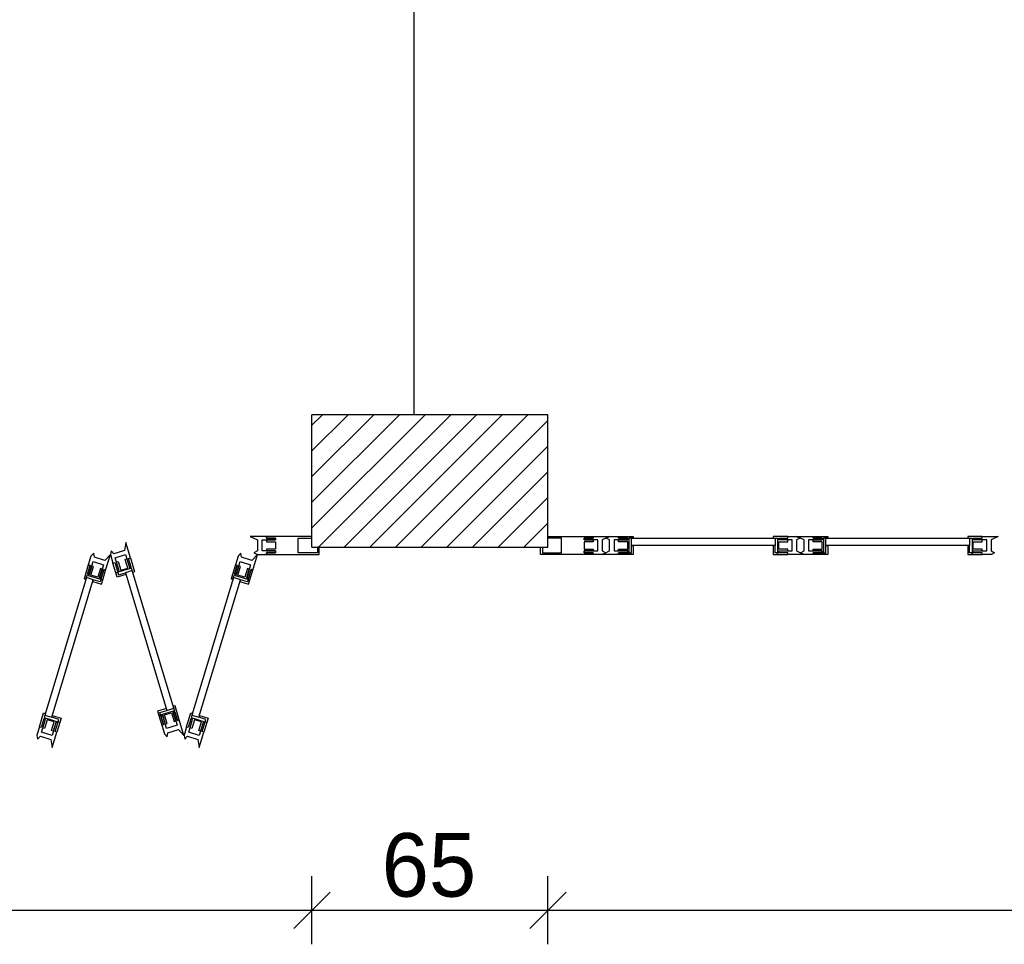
# Model space of a CAD drawing. Extents: x -73 to 359, y -4 to 85.
# Tile 8 of 149: x -47.38 to -44.67, y 31.54 to 34.09. Entities that reach past the tile are written whole.
import ezdxf

# ---------------------------------------------------------------- set-up
doc = ezdxf.new("R2010")
doc.units = 0
doc.header["$MEASUREMENT"] = 0
doc.linetypes.add('Strichlinie', pattern=[0.005644, 0.002822, -0.002822])
doc.linetypes.add('Wipeout_Contour', pattern=[1, 0, -1])
for name, color, linetype in [('0._EG_7_0', 7, 'Continuous'), ('0._EG_7_P_BM_AUSSEN', 7, 'Continuous'), ('0._EG_7_R_NT_HIDDEN', 7, 'Continuous'), ('0._EG_7_R_TR_AUSSENWAND', 7, 'Continuous')]:
    doc.layers.add(name, color=color, linetype=linetype)
doc.styles.add('ERSTELLTER_STIL_1', font='txt')

msp = doc.modelspace()

# ---------------------------------------------------------------- hatches: boundary and pattern name
at = {"layer": '0._EG_7_R_TR_AUSSENWAND', "linetype": 'Continuous', "ltscale": 1000}
h = msp.add_hatch(dxfattribs=at)
h.set_pattern_fill('MW_HLZ_0007', color=256, style=0, pattern_type=2)
h.set_pattern_definition([(45, (0, 0), (-0.03535534, 0.03535534), [])])
h.paths.add_polyline_path([(-46.5787, 33), (-46.5787, 32.665), (-46.5787, 32.635), (-45.9287, 32.635), (-45.9287, 32.665), (-45.9287, 33)], flags=0)

# ---------------------------------------------------------------- linework, layer by layer
at = {"layer": '0._EG_7_0', "linetype": 'Continuous', "ltscale": 1000}
for p, q in [((-46.5787, 32.665), (-46.5787, 33)), ((-45.9287, 32.665), (-45.9287, 33)), ((-46.5787, 32.635), (-46.5787, 32.665)), ((-45.9287, 32.635), (-45.9287, 32.665))]:
    msp.add_line(p, q, dxfattribs=at)
at = {"layer": '0._EG_7_P_BM_AUSSEN', "linetype": 'Continuous', "ltscale": 1000}
for p, q in [((-46.5787, 31.5413), (-46.5787, 31.7288)), ((-45.9287, 31.5413), (-45.9287, 31.7288)), ((-46.5287, 31.685), (-46.6287, 31.585)), ((-45.8787, 31.685), (-45.9787, 31.585)), ((-49.5787, 31.635), (-46.5787, 31.635)), ((-46.5787, 31.635), (-45.9287, 31.635)), ((-45.9287, 31.635), (-42.9287, 31.635))]:
    msp.add_line(p, q, dxfattribs=at)
at = {"layer": '0._EG_7_R_NT_HIDDEN', "linetype": 'Strichlinie', "ltscale": 1000}
msp.add_line((-46.297, 33), (-46.297, 39), dxfattribs=at)
at = {"layer": '0._EG_7_R_TR_AUSSENWAND', "linetype": 'Continuous', "ltscale": 1000}
for p, q in [((-45.9287, 33), (-46.5787, 33)), ((-46.5787, 32.635), (-45.9287, 32.635))]:
    msp.add_line(p, q, dxfattribs=at)

# ---------------------------------------------------------------- texts
at = {"layer": '0._EG_7_P_BM_AUSSEN', "linetype": 'Continuous', "insert": (-46.3865, 31.67), "char_height": 0.175, "attachment_point": 7, "style": 'ERSTELLTER_STIL_1'}
msp.add_mtext('{65}', dxfattribs=at)

# ---------------------------------------------------------------- wipeouts: each hides what was drawn before it
at = {"color": 254, "linetype": 'Wipeout_Contour', "lineweight": 0, "ltscale": 224.01785}
msp.add_wipeout([(-45.3027, 32.66), (-45.3027, 32.64), (-45.6987, 32.64), (-45.6987, 32.66)], dxfattribs=at).dxf.layer = '0._EG_7_R_TR_AUSSENWAND'
at = {"color": 254, "linetype": 'Wipeout_Contour', "lineweight": 0, "ltscale": 222.279472}
msp.add_wipeout([(-44.7667, 32.66), (-44.7667, 32.64), (-45.1627, 32.64), (-45.1627, 32.66)], dxfattribs=at).dxf.layer = '0._EG_7_R_TR_AUSSENWAND'
at = {"color": 254, "linetype": 'Wipeout_Contour', "lineweight": 0, "ltscale": 228.394115}
msp.add_wipeout([(-47.0736, 32.5706), (-47.0928, 32.5648), (-46.9784, 32.1857), (-46.9592, 32.1914)], dxfattribs=at).dxf.layer = '0._EG_7_R_TR_AUSSENWAND'
at = {"color": 254, "linetype": 'Wipeout_Contour', "lineweight": 0, "ltscale": 229.06912}
msp.add_wipeout([(-47.3146, 32.1723), (-47.2954, 32.1665), (-47.1811, 32.5456), (-47.2002, 32.5514)], dxfattribs=at).dxf.layer = '0._EG_7_R_TR_AUSSENWAND'
at = {"color": 254, "linetype": 'Wipeout_Contour', "lineweight": 0, "ltscale": 227.733268}
msp.add_wipeout([(-46.9092, 32.1723), (-46.8901, 32.1665), (-46.7757, 32.5456), (-46.7949, 32.5514)], dxfattribs=at).dxf.layer = '0._EG_7_R_TR_AUSSENWAND'

# ---------------------------------------------------------------- next in the draw order: wipeouts: each hides what was drawn before it
at = {"color": 254, "linetype": 'Wipeout_Contour', "lineweight": 0, "ltscale": 1249.965737}
msp.add_wipeout([(-46.5587, 32.635), (-46.5637, 32.635), (-46.5637, 32.62), (-46.6162, 32.62), (-46.6162, 32.66), (-46.5787, 32.66), (-46.5787, 32.665), (-46.7037, 32.665), (-46.7037, 32.66), (-46.6787, 32.66), (-46.6787, 32.655), (-46.7037, 32.655), (-46.7037, 32.65), (-46.6787, 32.65), (-46.6787, 32.63), (-46.7037, 32.63), (-46.7037, 32.625), (-46.6787, 32.625), (-46.6787, 32.62), (-46.7037, 32.62), (-46.7037, 32.615), (-46.5587, 32.615)], dxfattribs=at).dxf.layer = '0._EG_7_R_TR_AUSSENWAND'
at = {"color": 254, "linetype": 'Wipeout_Contour', "lineweight": 0, "ltscale": 1240.724546}
msp.add_wipeout([(-45.9487, 32.635), (-45.9437, 32.635), (-45.9437, 32.62), (-45.8912, 32.62), (-45.8912, 32.66), (-45.9287, 32.66), (-45.9287, 32.665), (-45.8037, 32.665), (-45.8037, 32.66), (-45.8287, 32.66), (-45.8287, 32.655), (-45.8037, 32.655), (-45.8037, 32.65), (-45.8287, 32.65), (-45.8287, 32.63), (-45.8037, 32.63), (-45.8037, 32.625), (-45.8287, 32.625), (-45.8287, 32.62), (-45.8037, 32.62), (-45.8037, 32.615), (-45.9487, 32.615)], dxfattribs=at).dxf.layer = '0._EG_7_R_TR_AUSSENWAND'
at = {"color": 254, "linetype": 'Wipeout_Contour', "lineweight": 0, "ltscale": 836.530597}
msp.add_wipeout([(-45.2677, 32.615), (-45.2677, 32.62), (-45.2927, 32.62), (-45.2927, 32.625), (-45.2552, 32.625), (-45.2552, 32.655), (-45.2927, 32.655), (-45.2927, 32.66), (-45.2677, 32.66), (-45.2677, 32.665), (-45.2437, 32.665), (-45.2337, 32.66), (-45.2437, 32.655), (-45.2437, 32.625), (-45.2237, 32.615)], dxfattribs=at).dxf.layer = '0._EG_7_R_TR_AUSSENWAND'
at = {"color": 254, "linetype": 'Wipeout_Contour', "lineweight": 0, "ltscale": 829.543664}
msp.add_wipeout([(-44.7067, 32.615), (-44.7317, 32.615), (-44.7317, 32.62), (-44.7567, 32.62), (-44.7567, 32.625), (-44.7192, 32.625), (-44.7192, 32.655), (-44.7567, 32.655), (-44.7567, 32.66), (-44.7317, 32.66), (-44.7317, 32.665), (-44.6877, 32.665), (-44.7077, 32.655), (-44.7077, 32.625), (-44.6977, 32.62)], dxfattribs=at).dxf.layer = '0._EG_7_R_TR_AUSSENWAND'
at = {"color": 254, "linetype": 'Wipeout_Contour', "lineweight": 0, "ltscale": 858.676485}
msp.add_wipeout([(-47.134, 32.615), (-47.1268, 32.5911), (-47.122, 32.5925), (-47.1148, 32.5686), (-47.11, 32.57), (-47.1208, 32.6059), (-47.0921, 32.6146), (-47.0813, 32.5787), (-47.0765, 32.5801), (-47.0837, 32.6041), (-47.0789, 32.6055), (-47.0916, 32.6476), (-47.0954, 32.6256), (-47.1242, 32.6169), (-47.1318, 32.6251)], dxfattribs=at).dxf.layer = '0._EG_7_R_TR_AUSSENWAND'
at = {"color": 254, "linetype": 'Wipeout_Contour', "lineweight": 0, "ltscale": 858.287309}
msp.add_wipeout([(-47.2816, 32.1258), (-47.2864, 32.1272), (-47.2792, 32.1512), (-47.284, 32.1526), (-47.2948, 32.1167), (-47.3235, 32.1254), (-47.3127, 32.1613), (-47.3175, 32.1627), (-47.3247, 32.1388), (-47.3295, 32.1402), (-47.3364, 32.1172), (-47.3345, 32.1062), (-47.3268, 32.1143), (-47.2981, 32.1057), (-47.2943, 32.0836)], dxfattribs=at).dxf.layer = '0._EG_7_R_TR_AUSSENWAND'
at = {"color": 254, "linetype": 'Wipeout_Contour', "lineweight": 0, "ltscale": 853.268171}
msp.add_wipeout([(-46.8763, 32.1258), (-46.8811, 32.1272), (-46.8738, 32.1512), (-46.8786, 32.1526), (-46.8894, 32.1167), (-46.9182, 32.1254), (-46.9073, 32.1613), (-46.9121, 32.1627), (-46.9193, 32.1388), (-46.9241, 32.1402), (-46.9311, 32.1172), (-46.9292, 32.1062), (-46.9215, 32.1143), (-46.8928, 32.1057), (-46.889, 32.0836)], dxfattribs=at).dxf.layer = '0._EG_7_R_TR_AUSSENWAND'

# ---------------------------------------------------------------- next in the draw order: linework, layer by layer
at = {"layer": '0._EG_7_R_TR_AUSSENWAND', "linetype": 'Continuous', "ltscale": 1000}
for p, q in [((-46.5787, 32.66), (-46.5787, 32.665)), ((-46.5787, 32.635), (-46.5787, 32.665)), ((-45.9287, 32.66), (-45.9287, 32.665)), ((-45.9287, 32.635), (-45.9287, 32.665)), ((-44.6877, 32.665), (-44.7077, 32.655)), ((-47.0916, 32.6476), (-47.0954, 32.6256)), ((-46.6162, 32.62), (-46.6162, 32.66)), ((-46.6162, 32.66), (-46.5787, 32.66)), ((-46.5587, 32.635), (-46.5637, 32.635)), ((-46.5637, 32.635), (-46.5637, 32.62)), ((-46.5587, 32.615), (-46.5587, 32.635)), ((-45.9487, 32.635), (-45.9437, 32.635)), ((-45.9487, 32.615), (-45.9487, 32.635)), ((-45.9437, 32.635), (-45.9437, 32.62)), ((-45.8912, 32.66), (-45.9287, 32.66)), ((-45.8912, 32.62), (-45.8912, 32.66)), ((-44.7077, 32.655), (-44.7077, 32.625)), ((-46.5637, 32.62), (-46.6162, 32.62)), ((-45.9437, 32.62), (-45.8912, 32.62)), ((-44.7077, 32.625), (-44.6977, 32.62)), ((-44.6977, 32.62), (-44.7067, 32.615)), ((-47.2981, 32.1057), (-47.2943, 32.0836)), ((-46.8928, 32.1057), (-46.889, 32.0836))]:
    msp.add_line(p, q, dxfattribs=at)

# ---------------------------------------------------------------- next in the draw order: wipeouts: each hides what was drawn before it
at = {"color": 254, "linetype": 'Wipeout_Contour', "lineweight": 0, "ltscale": 855.349019}
msp.add_wipeout([(-46.7287, 32.615), (-46.7037, 32.615), (-46.7037, 32.62), (-46.6787, 32.62), (-46.6787, 32.625), (-46.7162, 32.625), (-46.7162, 32.655), (-46.6787, 32.655), (-46.6787, 32.66), (-46.7037, 32.66), (-46.7037, 32.665), (-46.7487, 32.665), (-46.7287, 32.655), (-46.7287, 32.625), (-46.7387, 32.62)], dxfattribs=at).dxf.layer = '0._EG_7_R_TR_AUSSENWAND'
at = {"color": 254, "linetype": 'Wipeout_Contour', "lineweight": 0, "ltscale": 842.550462}
msp.add_wipeout([(-45.7787, 32.615), (-45.8037, 32.615), (-45.8037, 32.62), (-45.8287, 32.62), (-45.8287, 32.625), (-45.7912, 32.625), (-45.7912, 32.655), (-45.8287, 32.655), (-45.8287, 32.66), (-45.8037, 32.66), (-45.8037, 32.665), (-45.7587, 32.665), (-45.7787, 32.655), (-45.7787, 32.625), (-45.7687, 32.62)], dxfattribs=at).dxf.layer = '0._EG_7_R_TR_AUSSENWAND'
at = {"color": 254, "linetype": 'Wipeout_Contour', "lineweight": 0, "ltscale": 1006.795758}
msp.add_wipeout([(-45.2677, 32.615), (-45.2677, 32.62), (-45.2927, 32.62), (-45.2927, 32.625), (-45.2677, 32.625), (-45.2677, 32.63), (-45.2927, 32.63), (-45.2927, 32.65), (-45.2677, 32.65), (-45.2677, 32.655), (-45.2927, 32.655), (-45.2927, 32.66), (-45.2677, 32.66), (-45.2677, 32.665), (-45.3077, 32.665), (-45.3077, 32.66), (-45.2957, 32.66), (-45.2957, 32.615)], dxfattribs=at).dxf.layer = '0._EG_7_R_TR_AUSSENWAND'
at = {"color": 254, "linetype": 'Wipeout_Contour', "lineweight": 0, "ltscale": 836.91749}
msp.add_wipeout([(-45.1977, 32.665), (-45.1977, 32.66), (-45.1727, 32.66), (-45.1727, 32.655), (-45.2102, 32.655), (-45.2102, 32.625), (-45.1727, 32.625), (-45.1727, 32.62), (-45.1977, 32.62), (-45.1977, 32.615), (-45.2227, 32.615), (-45.2327, 32.62), (-45.2227, 32.625), (-45.2227, 32.655), (-45.2427, 32.665)], dxfattribs=at).dxf.layer = '0._EG_7_R_TR_AUSSENWAND'
at = {"color": 254, "linetype": 'Wipeout_Contour', "lineweight": 0, "ltscale": 998.982906}
msp.add_wipeout([(-44.7317, 32.615), (-44.7317, 32.62), (-44.7567, 32.62), (-44.7567, 32.625), (-44.7317, 32.625), (-44.7317, 32.63), (-44.7567, 32.63), (-44.7567, 32.65), (-44.7317, 32.65), (-44.7317, 32.655), (-44.7567, 32.655), (-44.7567, 32.66), (-44.7317, 32.66), (-44.7317, 32.665), (-44.7717, 32.665), (-44.7717, 32.66), (-44.7597, 32.66), (-44.7597, 32.615)], dxfattribs=at).dxf.layer = '0._EG_7_R_TR_AUSSENWAND'
at = {"color": 254, "linetype": 'Wipeout_Contour', "lineweight": 0, "ltscale": 1030.805896}
msp.add_wipeout([(-47.1268, 32.5911), (-47.122, 32.5925), (-47.1148, 32.5686), (-47.11, 32.57), (-47.1172, 32.594), (-47.1124, 32.5954), (-47.1052, 32.5715), (-47.0861, 32.5772), (-47.0933, 32.6012), (-47.0885, 32.6026), (-47.0813, 32.5787), (-47.0765, 32.5801), (-47.0837, 32.6041), (-47.0789, 32.6055), (-47.0674, 32.5672), (-47.0722, 32.5658), (-47.0756, 32.5773), (-47.1187, 32.5643)], dxfattribs=at).dxf.layer = '0._EG_7_R_TR_AUSSENWAND'
at = {"color": 254, "linetype": 'Wipeout_Contour', "lineweight": 0, "ltscale": 1028.454057}
msp.add_wipeout([(-47.2816, 32.1258), (-47.2864, 32.1272), (-47.2792, 32.1512), (-47.284, 32.1526), (-47.2912, 32.1287), (-47.296, 32.1301), (-47.2887, 32.154), (-47.3079, 32.1598), (-47.3151, 32.1359), (-47.3199, 32.1373), (-47.3127, 32.1613), (-47.3175, 32.1627), (-47.3247, 32.1388), (-47.3295, 32.1402), (-47.3179, 32.1785), (-47.3131, 32.1771), (-47.3166, 32.1656), (-47.2735, 32.1526)], dxfattribs=at).dxf.layer = '0._EG_7_R_TR_AUSSENWAND'
at = {"color": 254, "linetype": 'Wipeout_Contour', "lineweight": 0, "ltscale": 1022.425538}
msp.add_wipeout([(-46.8763, 32.1258), (-46.8811, 32.1272), (-46.8738, 32.1512), (-46.8786, 32.1526), (-46.8858, 32.1287), (-46.8906, 32.1301), (-46.8834, 32.154), (-46.9026, 32.1598), (-46.9098, 32.1359), (-46.9146, 32.1373), (-46.9073, 32.1613), (-46.9121, 32.1627), (-46.9193, 32.1388), (-46.9241, 32.1402), (-46.9126, 32.1785), (-46.9078, 32.1771), (-46.9113, 32.1656), (-46.8682, 32.1526)], dxfattribs=at).dxf.layer = '0._EG_7_R_TR_AUSSENWAND'

# ---------------------------------------------------------------- next in the draw order: linework, layer by layer
at = {"layer": '0._EG_7_R_TR_AUSSENWAND', "linetype": 'Continuous', "ltscale": 1000}
for p, q in [((-46.7037, 32.665), (-46.7487, 32.665)), ((-46.7487, 32.665), (-46.7287, 32.655)), ((-46.5787, 32.665), (-46.7037, 32.665)), ((-46.7037, 32.665), (-46.7037, 32.66)), ((-46.7037, 32.66), (-46.7037, 32.665)), ((-45.9287, 32.665), (-45.8037, 32.665)), ((-45.8037, 32.665), (-45.8037, 32.66)), ((-45.8037, 32.66), (-45.8037, 32.665)), ((-45.2677, 32.665), (-45.3077, 32.665)), ((-45.3077, 32.665), (-45.3077, 32.66)), ((-45.2677, 32.66), (-45.2677, 32.665)), ((-45.2677, 32.665), (-45.2437, 32.665)), ((-45.2677, 32.66), (-45.2677, 32.665)), ((-45.2437, 32.665), (-45.2337, 32.66)), ((-45.2227, 32.655), (-45.2427, 32.665)), ((-44.7317, 32.665), (-44.7717, 32.665)), ((-44.7717, 32.665), (-44.7717, 32.66)), ((-44.7317, 32.66), (-44.7317, 32.665)), ((-44.7317, 32.665), (-44.6877, 32.665)), ((-44.7317, 32.66), (-44.7317, 32.665)), ((-47.0789, 32.6055), (-47.0916, 32.6476)), ((-46.7162, 32.655), (-46.6787, 32.655)), ((-46.7037, 32.66), (-46.6787, 32.66)), ((-46.6787, 32.66), (-46.7037, 32.66)), ((-46.6787, 32.655), (-46.7037, 32.655)), ((-46.7037, 32.655), (-46.7037, 32.65)), ((-46.7037, 32.65), (-46.6787, 32.65)), ((-46.6787, 32.66), (-46.6787, 32.655)), ((-46.6787, 32.655), (-46.6787, 32.66)), ((-46.6787, 32.65), (-46.6787, 32.63)), ((-45.8037, 32.66), (-45.8287, 32.66)), ((-45.8287, 32.66), (-45.8287, 32.655)), ((-45.8287, 32.655), (-45.8287, 32.66)), ((-45.8287, 32.66), (-45.8037, 32.66)), ((-45.8287, 32.655), (-45.8037, 32.655)), ((-45.8037, 32.65), (-45.8287, 32.65)), ((-45.8287, 32.65), (-45.8287, 32.63)), ((-45.8037, 32.655), (-45.8037, 32.65)), ((-45.3077, 32.66), (-45.2957, 32.66)), ((-45.2927, 32.655), (-45.2927, 32.66)), ((-45.2927, 32.66), (-45.2677, 32.66)), ((-45.2927, 32.655), (-45.2927, 32.66)), ((-45.2927, 32.66), (-45.2677, 32.66)), ((-45.2552, 32.655), (-45.2927, 32.655)), ((-45.2677, 32.655), (-45.2927, 32.655)), ((-45.2677, 32.65), (-45.2677, 32.655)), ((-45.2552, 32.625), (-45.2552, 32.655)), ((-45.2337, 32.66), (-45.2437, 32.655)), ((-45.2437, 32.655), (-45.2437, 32.625)), ((-45.2227, 32.625), (-45.2227, 32.655)), ((-44.7717, 32.66), (-44.7597, 32.66)), ((-44.7567, 32.655), (-44.7567, 32.66)), ((-44.7567, 32.66), (-44.7317, 32.66)), ((-44.7567, 32.655), (-44.7567, 32.66)), ((-44.7567, 32.66), (-44.7317, 32.66)), ((-44.7192, 32.655), (-44.7567, 32.655)), ((-44.7317, 32.655), (-44.7567, 32.655)), ((-44.7317, 32.65), (-44.7317, 32.655)), ((-44.7192, 32.625), (-44.7192, 32.655)), ((-46.6787, 32.63), (-46.7037, 32.63)), ((-46.7037, 32.63), (-46.7037, 32.625)), ((-46.7037, 32.625), (-46.6787, 32.625)), ((-46.6787, 32.62), (-46.7037, 32.62)), ((-46.7037, 32.62), (-46.7037, 32.615)), ((-46.7037, 32.615), (-46.7037, 32.62)), ((-46.7037, 32.62), (-46.6787, 32.62)), ((-46.7037, 32.615), (-46.5587, 32.615)), ((-46.6787, 32.625), (-46.6787, 32.62)), ((-46.6787, 32.62), (-46.6787, 32.625)), ((-45.8037, 32.615), (-45.9487, 32.615)), ((-45.8287, 32.63), (-45.8037, 32.63)), ((-45.8037, 32.625), (-45.8287, 32.625)), ((-45.8287, 32.625), (-45.8287, 32.62)), ((-45.8287, 32.62), (-45.8287, 32.625)), ((-45.8287, 32.62), (-45.8037, 32.62)), ((-45.8037, 32.62), (-45.8287, 32.62)), ((-45.8037, 32.63), (-45.8037, 32.625)), ((-45.8037, 32.62), (-45.8037, 32.615)), ((-45.8037, 32.615), (-45.8037, 32.62)), ((-45.2677, 32.625), (-45.2677, 32.63)), ((-45.2677, 32.615), (-45.2677, 32.62)), ((-45.2677, 32.615), (-45.2677, 32.62)), ((-45.2237, 32.615), (-45.2677, 32.615)), ((-45.2437, 32.625), (-45.2237, 32.615)), ((-45.2327, 32.62), (-45.2227, 32.625)), ((-45.2227, 32.615), (-45.2327, 32.62)), ((-44.7317, 32.625), (-44.7317, 32.63)), ((-44.7317, 32.615), (-44.7317, 32.62)), ((-44.7317, 32.615), (-44.7317, 32.62)), ((-44.7067, 32.615), (-44.7317, 32.615)), ((-47.1172, 32.594), (-47.1124, 32.5954)), ((-47.0933, 32.6012), (-47.0885, 32.6026)), ((-47.0837, 32.6041), (-47.0789, 32.6055)), ((-47.0837, 32.6041), (-47.0789, 32.6055)), ((-47.0765, 32.5801), (-47.0837, 32.6041)), ((-47.0765, 32.5801), (-47.0837, 32.6041)), ((-47.0722, 32.5658), (-47.0756, 32.5773)), ((-47.0674, 32.5672), (-47.0722, 32.5658)), ((-47.3295, 32.1402), (-47.3179, 32.1785)), ((-47.3179, 32.1785), (-47.3131, 32.1771)), ((-47.3131, 32.1771), (-47.3166, 32.1656)), ((-46.9126, 32.1785), (-46.9078, 32.1771)), ((-46.9078, 32.1771), (-46.9113, 32.1656)), ((-47.3175, 32.1627), (-47.3247, 32.1388)), ((-47.3175, 32.1627), (-47.3247, 32.1388)), ((-47.3235, 32.1254), (-47.3127, 32.1613)), ((-47.3199, 32.1373), (-47.3127, 32.1613)), ((-47.3127, 32.1613), (-47.3175, 32.1627)), ((-47.3127, 32.1613), (-47.3175, 32.1627)), ((-46.9146, 32.1373), (-46.9073, 32.1613)), ((-46.9073, 32.1613), (-46.9121, 32.1627)), ((-46.9073, 32.1613), (-46.9121, 32.1627)), ((-47.3295, 32.1402), (-47.3364, 32.1172)), ((-47.3247, 32.1388), (-47.3295, 32.1402)), ((-47.3247, 32.1388), (-47.3295, 32.1402)), ((-47.2948, 32.1167), (-47.3235, 32.1254)), ((-47.3151, 32.1359), (-47.3199, 32.1373)), ((-47.2912, 32.1287), (-47.296, 32.1301)), ((-47.2943, 32.0836), (-47.2816, 32.1258)), ((-47.2816, 32.1258), (-47.2864, 32.1272)), ((-47.2816, 32.1258), (-47.2864, 32.1272)), ((-46.9098, 32.1359), (-46.9146, 32.1373)), ((-46.8858, 32.1287), (-46.8906, 32.1301)), ((-46.889, 32.0836), (-46.8763, 32.1258)), ((-46.8763, 32.1258), (-46.8811, 32.1272)), ((-46.8763, 32.1258), (-46.8811, 32.1272)), ((-47.3364, 32.1172), (-47.3345, 32.1062)), ((-47.3345, 32.1062), (-47.3268, 32.1143)), ((-47.3268, 32.1143), (-47.2981, 32.1057))]:
    msp.add_line(p, q, dxfattribs=at)

# ---------------------------------------------------------------- next in the draw order: wipeouts: each hides what was drawn before it
at = {"color": 254, "linetype": 'Wipeout_Contour', "lineweight": 0, "ltscale": 843.941884}
msp.add_wipeout([(-45.7587, 32.665), (-45.7337, 32.665), (-45.7337, 32.66), (-45.7087, 32.66), (-45.7087, 32.655), (-45.7462, 32.655), (-45.7462, 32.625), (-45.7087, 32.625), (-45.7087, 32.62), (-45.7337, 32.62), (-45.7337, 32.615), (-45.7787, 32.615), (-45.7587, 32.625), (-45.7587, 32.655), (-45.7687, 32.66)], dxfattribs=at).dxf.layer = '0._EG_7_R_TR_AUSSENWAND'
at = {"color": 254, "linetype": 'Wipeout_Contour', "lineweight": 0, "ltscale": 1002.302727}
msp.add_wipeout([(-45.1977, 32.615), (-45.1977, 32.62), (-45.1727, 32.62), (-45.1727, 32.625), (-45.1977, 32.625), (-45.1977, 32.63), (-45.1727, 32.63), (-45.1727, 32.65), (-45.1977, 32.65), (-45.1977, 32.655), (-45.1727, 32.655), (-45.1727, 32.66), (-45.1977, 32.66), (-45.1977, 32.665), (-45.1577, 32.665), (-45.1577, 32.66), (-45.1697, 32.66), (-45.1697, 32.615)], dxfattribs=at).dxf.layer = '0._EG_7_R_TR_AUSSENWAND'
at = {"color": 254, "linetype": 'Wipeout_Contour', "lineweight": 0, "ltscale": 334.490506}
msp.add_wipeout([(-45.2957, 32.615), (-45.2957, 32.62), (-45.3027, 32.62), (-45.3027, 32.64), (-45.3077, 32.64), (-45.3077, 32.615)], dxfattribs=at).dxf.layer = '0._EG_7_R_TR_AUSSENWAND'
at = {"color": 254, "linetype": 'Wipeout_Contour', "lineweight": 0, "ltscale": 331.88405}
msp.add_wipeout([(-44.7597, 32.615), (-44.7597, 32.62), (-44.7667, 32.62), (-44.7667, 32.64), (-44.7717, 32.64), (-44.7717, 32.615)], dxfattribs=at).dxf.layer = '0._EG_7_R_TR_AUSSENWAND'
at = {"color": 254, "linetype": 'Wipeout_Contour', "lineweight": 0, "ltscale": 859.085816}
msp.add_wipeout([(-47.1877, 32.6103), (-47.1949, 32.5864), (-47.1901, 32.5849), (-47.1973, 32.561), (-47.1925, 32.5595), (-47.1817, 32.5954), (-47.153, 32.5868), (-47.1638, 32.5509), (-47.159, 32.5494), (-47.1518, 32.5734), (-47.147, 32.5719), (-47.134, 32.615), (-47.1494, 32.5987), (-47.1781, 32.6074), (-47.18, 32.6184)], dxfattribs=at).dxf.layer = '0._EG_7_R_TR_AUSSENWAND'
at = {"color": 254, "linetype": 'Wipeout_Contour', "lineweight": 0, "ltscale": 854.093619}
msp.add_wipeout([(-46.7823, 32.6103), (-46.7896, 32.5864), (-46.7848, 32.5849), (-46.792, 32.561), (-46.7872, 32.5595), (-46.7764, 32.5954), (-46.7476, 32.5868), (-46.7585, 32.5509), (-46.7537, 32.5494), (-46.7465, 32.5734), (-46.7417, 32.5719), (-46.7287, 32.615), (-46.744, 32.5987), (-46.7728, 32.6074), (-46.7747, 32.6184)], dxfattribs=at).dxf.layer = '0._EG_7_R_TR_AUSSENWAND'
at = {"color": 254, "linetype": 'Wipeout_Contour', "lineweight": 0, "ltscale": 343.672746}
msp.add_wipeout([(-47.1187, 32.5643), (-47.1139, 32.5657), (-47.1119, 32.559), (-47.0928, 32.5648), (-47.0913, 32.56), (-47.1152, 32.5528)], dxfattribs=at).dxf.layer = '0._EG_7_R_TR_AUSSENWAND'
at = {"color": 254, "linetype": 'Wipeout_Contour', "lineweight": 0, "ltscale": 852.683503}
msp.add_wipeout([(-46.9443, 32.1594), (-46.9491, 32.1579), (-46.9564, 32.1819), (-46.9611, 32.1804), (-46.9503, 32.1445), (-46.979, 32.1358), (-46.9899, 32.1717), (-46.9947, 32.1703), (-46.9874, 32.1464), (-46.9922, 32.1449), (-46.985, 32.121), (-46.9773, 32.1129), (-46.9754, 32.1239), (-46.9467, 32.1325), (-46.9314, 32.1163)], dxfattribs=at).dxf.layer = '0._EG_7_R_TR_AUSSENWAND'
at = {"color": 254, "linetype": 'Wipeout_Contour', "lineweight": 0, "ltscale": 343.325238}
msp.add_wipeout([(-47.2735, 32.1526), (-47.2783, 32.154), (-47.2763, 32.1607), (-47.2954, 32.1665), (-47.294, 32.1713), (-47.27, 32.1641)], dxfattribs=at).dxf.layer = '0._EG_7_R_TR_AUSSENWAND'
at = {"color": 254, "linetype": 'Wipeout_Contour', "lineweight": 0, "ltscale": 341.315967}
msp.add_wipeout([(-46.8682, 32.1526), (-46.873, 32.154), (-46.8709, 32.1607), (-46.8901, 32.1665), (-46.8886, 32.1713), (-46.8647, 32.1641)], dxfattribs=at).dxf.layer = '0._EG_7_R_TR_AUSSENWAND'

# ---------------------------------------------------------------- next in the draw order: linework, layer by layer
at = {"layer": '0._EG_7_R_TR_AUSSENWAND', "linetype": 'Continuous', "ltscale": 1000}
for p, q in [((-45.8037, 32.665), (-45.7587, 32.665)), ((-45.7587, 32.665), (-45.7787, 32.655)), ((-45.7687, 32.66), (-45.7587, 32.665)), ((-45.2427, 32.665), (-45.1977, 32.665)), ((-45.1977, 32.665), (-45.1977, 32.66)), ((-45.1977, 32.66), (-45.1977, 32.665)), ((-45.1977, 32.665), (-45.1577, 32.665)), ((-45.1577, 32.665), (-45.1577, 32.66)), ((-46.7287, 32.655), (-46.7287, 32.625)), ((-46.7162, 32.625), (-46.7162, 32.655)), ((-45.7912, 32.655), (-45.8287, 32.655)), ((-45.7912, 32.625), (-45.7912, 32.655)), ((-45.7787, 32.655), (-45.7787, 32.625)), ((-45.7587, 32.655), (-45.7687, 32.66)), ((-45.7587, 32.625), (-45.7587, 32.655)), ((-45.3027, 32.64), (-45.3077, 32.64)), ((-45.3077, 32.64), (-45.3077, 32.615)), ((-45.3027, 32.66), (-45.3027, 32.64)), ((-45.3027, 32.62), (-45.3027, 32.64)), ((-45.2957, 32.66), (-45.2957, 32.615)), ((-45.2927, 32.63), (-45.2927, 32.65)), ((-45.2927, 32.65), (-45.2677, 32.65)), ((-45.1727, 32.655), (-45.2102, 32.655)), ((-45.2102, 32.655), (-45.2102, 32.625)), ((-45.1977, 32.66), (-45.1727, 32.66)), ((-45.1727, 32.66), (-45.1977, 32.66)), ((-45.1977, 32.65), (-45.1977, 32.655)), ((-45.1977, 32.655), (-45.1727, 32.655)), ((-45.1727, 32.66), (-45.1727, 32.655)), ((-45.1727, 32.655), (-45.1727, 32.66)), ((-45.1577, 32.66), (-45.1697, 32.66)), ((-45.1627, 32.66), (-44.7667, 32.66)), ((-44.7667, 32.64), (-44.7717, 32.64)), ((-44.7717, 32.64), (-44.7717, 32.615)), ((-44.7667, 32.66), (-44.7667, 32.64)), ((-44.7667, 32.62), (-44.7667, 32.64)), ((-44.7597, 32.66), (-44.7597, 32.615)), ((-44.7567, 32.63), (-44.7567, 32.65)), ((-44.7567, 32.65), (-44.7317, 32.65)), ((-47.18, 32.6184), (-47.1877, 32.6103)), ((-47.1781, 32.6074), (-47.18, 32.6184)), ((-47.1318, 32.6251), (-47.134, 32.615)), ((-47.1242, 32.6169), (-47.1318, 32.6251)), ((-47.0954, 32.6256), (-47.1242, 32.6169)), ((-47.1208, 32.6059), (-47.0921, 32.6146)), ((-47.0921, 32.6146), (-47.0813, 32.5787)), ((-46.7747, 32.6184), (-46.7823, 32.6103)), ((-46.7728, 32.6074), (-46.7747, 32.6184)), ((-46.7287, 32.625), (-46.7387, 32.62)), ((-46.7387, 32.62), (-46.7287, 32.615)), ((-46.7287, 32.615), (-46.7037, 32.615)), ((-46.6787, 32.625), (-46.7162, 32.625)), ((-45.8287, 32.625), (-45.7912, 32.625)), ((-45.7787, 32.615), (-45.8037, 32.615)), ((-45.7787, 32.625), (-45.7687, 32.62)), ((-45.7787, 32.615), (-45.7587, 32.625)), ((-45.7687, 32.62), (-45.7787, 32.615)), ((-45.3077, 32.615), (-45.2957, 32.615)), ((-45.2957, 32.62), (-45.3027, 32.62)), ((-45.2957, 32.615), (-45.2957, 32.62)), ((-45.2957, 32.615), (-45.2677, 32.615)), ((-45.2677, 32.63), (-45.2927, 32.63)), ((-45.2927, 32.62), (-45.2927, 32.625)), ((-45.2927, 32.625), (-45.2552, 32.625)), ((-45.2927, 32.62), (-45.2927, 32.625)), ((-45.2927, 32.625), (-45.2677, 32.625)), ((-45.2677, 32.62), (-45.2927, 32.62)), ((-45.2677, 32.62), (-45.2927, 32.62)), ((-45.1977, 32.615), (-45.2227, 32.615)), ((-45.1977, 32.625), (-45.1977, 32.63)), ((-45.1977, 32.62), (-45.1977, 32.615)), ((-45.1977, 32.615), (-45.1977, 32.62)), ((-44.7717, 32.615), (-44.7597, 32.615)), ((-44.7597, 32.62), (-44.7667, 32.62)), ((-44.7597, 32.615), (-44.7597, 32.62)), ((-44.7597, 32.615), (-44.7317, 32.615)), ((-44.7317, 32.63), (-44.7567, 32.63)), ((-44.7567, 32.62), (-44.7567, 32.625)), ((-44.7567, 32.625), (-44.7192, 32.625)), ((-44.7567, 32.62), (-44.7567, 32.625)), ((-44.7567, 32.625), (-44.7317, 32.625)), ((-44.7317, 32.62), (-44.7567, 32.62)), ((-44.7317, 32.62), (-44.7567, 32.62)), ((-47.1268, 32.5911), (-47.122, 32.5925)), ((-47.1268, 32.5911), (-47.122, 32.5925)), ((-47.1187, 32.5643), (-47.1268, 32.5911)), ((-47.122, 32.5925), (-47.1148, 32.5686)), ((-47.122, 32.5925), (-47.1148, 32.5686)), ((-47.11, 32.57), (-47.1208, 32.6059)), ((-47.11, 32.57), (-47.1172, 32.594)), ((-47.1124, 32.5954), (-47.1052, 32.5715)), ((-47.0861, 32.5772), (-47.0933, 32.6012)), ((-47.0885, 32.6026), (-47.0813, 32.5787)), ((-47.0813, 32.5787), (-47.0765, 32.5801)), ((-47.0813, 32.5787), (-47.0765, 32.5801)), ((-47.0789, 32.6055), (-47.0674, 32.5672)), ((-47.0756, 32.5773), (-47.1187, 32.5643)), ((-47.1187, 32.5643), (-47.1139, 32.5657)), ((-47.1152, 32.5528), (-47.1187, 32.5643)), ((-47.0913, 32.56), (-47.1152, 32.5528)), ((-47.1148, 32.5686), (-47.11, 32.57)), ((-47.1148, 32.5686), (-47.11, 32.57)), ((-47.1139, 32.5657), (-47.1119, 32.559)), ((-47.1119, 32.559), (-47.0928, 32.5648)), ((-47.1052, 32.5715), (-47.0861, 32.5772)), ((-47.0736, 32.5706), (-47.0928, 32.5648)), ((-47.0928, 32.5648), (-47.0913, 32.56)), ((-46.9241, 32.1402), (-46.9126, 32.1785)), ((-47.3166, 32.1656), (-47.2735, 32.1526)), ((-47.3079, 32.1598), (-47.3151, 32.1359)), ((-47.3146, 32.1723), (-47.2954, 32.1665)), ((-47.2887, 32.154), (-47.3079, 32.1598)), ((-47.296, 32.1301), (-47.2887, 32.154)), ((-47.2954, 32.1665), (-47.294, 32.1713)), ((-47.2763, 32.1607), (-47.2954, 32.1665)), ((-47.284, 32.1526), (-47.2948, 32.1167)), ((-47.294, 32.1713), (-47.27, 32.1641)), ((-47.284, 32.1526), (-47.2912, 32.1287)), ((-47.2864, 32.1272), (-47.2792, 32.1512)), ((-47.2864, 32.1272), (-47.2792, 32.1512)), ((-47.2792, 32.1512), (-47.284, 32.1526)), ((-47.2792, 32.1512), (-47.284, 32.1526)), ((-47.2735, 32.1526), (-47.2816, 32.1258)), ((-47.2783, 32.154), (-47.2763, 32.1607)), ((-47.2735, 32.1526), (-47.2783, 32.154)), ((-47.27, 32.1641), (-47.2735, 32.1526)), ((-46.9121, 32.1627), (-46.9193, 32.1388)), ((-46.9121, 32.1627), (-46.9193, 32.1388)), ((-46.9182, 32.1254), (-46.9073, 32.1613)), ((-46.9113, 32.1656), (-46.8682, 32.1526)), ((-46.9026, 32.1598), (-46.9098, 32.1359)), ((-46.9092, 32.1723), (-46.8901, 32.1665)), ((-46.8834, 32.154), (-46.9026, 32.1598)), ((-46.8906, 32.1301), (-46.8834, 32.154)), ((-46.8901, 32.1665), (-46.8886, 32.1713)), ((-46.8709, 32.1607), (-46.8901, 32.1665)), ((-46.8786, 32.1526), (-46.8894, 32.1167)), ((-46.8886, 32.1713), (-46.8647, 32.1641)), ((-46.8786, 32.1526), (-46.8858, 32.1287)), ((-46.8811, 32.1272), (-46.8738, 32.1512)), ((-46.8811, 32.1272), (-46.8738, 32.1512)), ((-46.8738, 32.1512), (-46.8786, 32.1526)), ((-46.8738, 32.1512), (-46.8786, 32.1526)), ((-46.8682, 32.1526), (-46.8763, 32.1258)), ((-46.873, 32.154), (-46.8709, 32.1607)), ((-46.8682, 32.1526), (-46.873, 32.154)), ((-46.8647, 32.1641), (-46.8682, 32.1526)), ((-46.985, 32.121), (-46.9773, 32.1129)), ((-46.9773, 32.1129), (-46.9754, 32.1239)), ((-46.9193, 32.1388), (-46.9241, 32.1402)), ((-46.9193, 32.1388), (-46.9241, 32.1402)), ((-46.8894, 32.1167), (-46.9182, 32.1254)), ((-46.9311, 32.1172), (-46.9292, 32.1062)), ((-46.9292, 32.1062), (-46.9215, 32.1143)), ((-46.9215, 32.1143), (-46.8928, 32.1057))]:
    msp.add_line(p, q, dxfattribs=at)

# ---------------------------------------------------------------- next in the draw order: wipeouts: each hides what was drawn before it
at = {"color": 254, "linetype": 'Wipeout_Contour', "lineweight": 0, "ltscale": 1010.129249}
msp.add_wipeout([(-45.7337, 32.615), (-45.7337, 32.62), (-45.7087, 32.62), (-45.7087, 32.625), (-45.7337, 32.625), (-45.7337, 32.63), (-45.7087, 32.63), (-45.7087, 32.65), (-45.7337, 32.65), (-45.7337, 32.655), (-45.7087, 32.655), (-45.7087, 32.66), (-45.7337, 32.66), (-45.7337, 32.665), (-45.6937, 32.665), (-45.6937, 32.66), (-45.7057, 32.66), (-45.7057, 32.615)], dxfattribs=at).dxf.layer = '0._EG_7_R_TR_AUSSENWAND'
at = {"color": 254, "linetype": 'Wipeout_Contour', "lineweight": 0, "ltscale": 334.077858}
msp.add_wipeout([(-45.1697, 32.615), (-45.1697, 32.62), (-45.1627, 32.62), (-45.1627, 32.64), (-45.1577, 32.64), (-45.1577, 32.615)], dxfattribs=at).dxf.layer = '0._EG_7_R_TR_AUSSENWAND'
at = {"color": 254, "linetype": 'Wipeout_Contour', "lineweight": 0, "ltscale": 1031.34747}
msp.add_wipeout([(-47.147, 32.5719), (-47.1518, 32.5734), (-47.159, 32.5494), (-47.1638, 32.5509), (-47.1566, 32.5748), (-47.1614, 32.5762), (-47.1686, 32.5523), (-47.1877, 32.5581), (-47.1805, 32.582), (-47.1853, 32.5835), (-47.1925, 32.5595), (-47.1973, 32.561), (-47.1901, 32.5849), (-47.1949, 32.5864), (-47.2064, 32.5481), (-47.2017, 32.5466), (-47.1982, 32.5581), (-47.1551, 32.5451)], dxfattribs=at).dxf.layer = '0._EG_7_R_TR_AUSSENWAND'
at = {"color": 254, "linetype": 'Wipeout_Contour', "lineweight": 0, "ltscale": 1025.350408}
msp.add_wipeout([(-46.7417, 32.5719), (-46.7465, 32.5734), (-46.7537, 32.5494), (-46.7585, 32.5509), (-46.7513, 32.5748), (-46.756, 32.5762), (-46.7633, 32.5523), (-46.7824, 32.5581), (-46.7752, 32.582), (-46.78, 32.5835), (-46.7872, 32.5595), (-46.792, 32.561), (-46.7848, 32.5849), (-46.7896, 32.5864), (-46.8011, 32.5481), (-46.7963, 32.5466), (-46.7929, 32.5581), (-46.7498, 32.5451)], dxfattribs=at).dxf.layer = '0._EG_7_R_TR_AUSSENWAND'
at = {"color": 254, "linetype": 'Wipeout_Contour', "lineweight": 0, "ltscale": 1024.53744}
msp.add_wipeout([(-46.9922, 32.1449), (-46.9874, 32.1464), (-46.9947, 32.1703), (-46.9899, 32.1717), (-46.9826, 32.1478), (-46.9779, 32.1493), (-46.9851, 32.1732), (-46.9659, 32.179), (-46.9587, 32.155), (-46.9539, 32.1565), (-46.9611, 32.1804), (-46.9564, 32.1819), (-46.9491, 32.1579), (-46.9443, 32.1594), (-46.9559, 32.1977), (-46.9607, 32.1962), (-46.9572, 32.1847), (-47.0003, 32.1717)], dxfattribs=at).dxf.layer = '0._EG_7_R_TR_AUSSENWAND'

# ---------------------------------------------------------------- next in the draw order: linework, layer by layer
at = {"layer": '0._EG_7_R_TR_AUSSENWAND', "linetype": 'Continuous', "ltscale": 1000}
for p, q in [((-45.7587, 32.665), (-45.7337, 32.665)), ((-45.7337, 32.665), (-45.7337, 32.66)), ((-45.7337, 32.66), (-45.7337, 32.665)), ((-45.7337, 32.665), (-45.6937, 32.665)), ((-45.6937, 32.665), (-45.6937, 32.66)), ((-45.7087, 32.655), (-45.7462, 32.655)), ((-45.7462, 32.655), (-45.7462, 32.625)), ((-45.7337, 32.66), (-45.7087, 32.66)), ((-45.7087, 32.66), (-45.7337, 32.66)), ((-45.7337, 32.65), (-45.7337, 32.655)), ((-45.7337, 32.655), (-45.7087, 32.655)), ((-45.7087, 32.66), (-45.7087, 32.655)), ((-45.7087, 32.655), (-45.7087, 32.66)), ((-45.6937, 32.66), (-45.7057, 32.66)), ((-45.6987, 32.66), (-45.3027, 32.66)), ((-45.1727, 32.65), (-45.1977, 32.65)), ((-45.1727, 32.63), (-45.1727, 32.65)), ((-45.1697, 32.66), (-45.1697, 32.615)), ((-45.1627, 32.64), (-45.1627, 32.66)), ((-44.7667, 32.64), (-45.1627, 32.64)), ((-45.1627, 32.62), (-45.1627, 32.64)), ((-45.1627, 32.64), (-45.1577, 32.64)), ((-45.1577, 32.64), (-45.1577, 32.615)), ((-47.1877, 32.6103), (-47.1949, 32.5864)), ((-47.1494, 32.5987), (-47.1781, 32.6074)), ((-47.134, 32.615), (-47.1494, 32.5987)), ((-47.147, 32.5719), (-47.134, 32.615)), ((-47.134, 32.615), (-47.1268, 32.5911)), ((-46.7823, 32.6103), (-46.7896, 32.5864)), ((-46.744, 32.5987), (-46.7728, 32.6074)), ((-46.7287, 32.615), (-46.744, 32.5987)), ((-46.7417, 32.5719), (-46.7287, 32.615)), ((-45.7337, 32.615), (-45.7787, 32.615)), ((-45.7337, 32.625), (-45.7337, 32.63)), ((-45.7337, 32.62), (-45.7337, 32.615)), ((-45.7337, 32.615), (-45.7337, 32.62)), ((-45.2102, 32.625), (-45.1727, 32.625)), ((-45.1977, 32.63), (-45.1727, 32.63)), ((-45.1727, 32.625), (-45.1977, 32.625)), ((-45.1727, 32.62), (-45.1977, 32.62)), ((-45.1977, 32.62), (-45.1727, 32.62)), ((-45.1697, 32.615), (-45.1977, 32.615)), ((-45.1727, 32.625), (-45.1727, 32.62)), ((-45.1727, 32.62), (-45.1727, 32.625)), ((-45.1697, 32.615), (-45.1697, 32.62)), ((-45.1697, 32.62), (-45.1627, 32.62)), ((-45.1577, 32.615), (-45.1697, 32.615)), ((-47.1901, 32.5849), (-47.1973, 32.561)), ((-47.1973, 32.561), (-47.1901, 32.5849)), ((-47.1949, 32.5864), (-47.1901, 32.5849)), ((-47.1901, 32.5849), (-47.1949, 32.5864)), ((-47.1805, 32.582), (-47.1853, 32.5835)), ((-47.1817, 32.5954), (-47.153, 32.5868)), ((-46.7848, 32.5849), (-46.792, 32.561)), ((-46.792, 32.561), (-46.7848, 32.5849)), ((-46.7896, 32.5864), (-46.7848, 32.5849)), ((-46.7848, 32.5849), (-46.7896, 32.5864)), ((-46.7752, 32.582), (-46.78, 32.5835)), ((-46.7764, 32.5954), (-46.7476, 32.5868)), ((-47.2017, 32.5466), (-47.1982, 32.5581)), ((-47.1566, 32.5748), (-47.1614, 32.5762)), ((-47.1518, 32.5734), (-47.147, 32.5719)), ((-47.147, 32.5719), (-47.1518, 32.5734)), ((-46.7963, 32.5466), (-46.7929, 32.5581)), ((-46.7513, 32.5748), (-46.756, 32.5762)), ((-46.7465, 32.5734), (-46.7417, 32.5719)), ((-46.7417, 32.5719), (-46.7465, 32.5734)), ((-47.2002, 32.5514), (-47.3146, 32.1723)), ((-47.2064, 32.5481), (-47.2017, 32.5466)), ((-46.7949, 32.5514), (-46.9092, 32.1723)), ((-46.8011, 32.5481), (-46.7963, 32.5466)), ((-46.9564, 32.1819), (-46.9611, 32.1804)), ((-46.9611, 32.1804), (-46.9564, 32.1819)), ((-46.9611, 32.1804), (-46.9503, 32.1445)), ((-46.9539, 32.1565), (-46.9611, 32.1804)), ((-46.9559, 32.1977), (-46.9607, 32.1962)), ((-46.9607, 32.1962), (-46.9572, 32.1847)), ((-46.9491, 32.1579), (-46.9564, 32.1819)), ((-46.9564, 32.1819), (-46.9491, 32.1579)), ((-46.9443, 32.1594), (-46.9559, 32.1977)), ((-46.9874, 32.1464), (-46.9922, 32.1449)), ((-46.9922, 32.1449), (-46.9874, 32.1464)), ((-46.9826, 32.1478), (-46.9779, 32.1493)), ((-46.9587, 32.155), (-46.9539, 32.1565)), ((-46.9443, 32.1594), (-46.9491, 32.1579)), ((-46.9491, 32.1579), (-46.9443, 32.1594)), ((-46.9314, 32.1163), (-46.9443, 32.1594)), ((-46.9922, 32.1449), (-46.985, 32.121)), ((-46.9503, 32.1445), (-46.979, 32.1358)), ((-46.9754, 32.1239), (-46.9467, 32.1325)), ((-46.9467, 32.1325), (-46.9314, 32.1163)), ((-46.9241, 32.1402), (-46.9311, 32.1172))]:
    msp.add_line(p, q, dxfattribs=at)

# ---------------------------------------------------------------- next in the draw order: wipeouts: each hides what was drawn before it
at = {"color": 254, "linetype": 'Wipeout_Contour', "lineweight": 0, "ltscale": 336.693314}
msp.add_wipeout([(-45.7057, 32.615), (-45.7057, 32.62), (-45.6987, 32.62), (-45.6987, 32.64), (-45.6937, 32.64), (-45.6937, 32.615)], dxfattribs=at).dxf.layer = '0._EG_7_R_TR_AUSSENWAND'
at = {"color": 254, "linetype": 'Wipeout_Contour', "lineweight": 0, "ltscale": 344.728194}
msp.add_wipeout([(-47.1551, 32.5451), (-47.1599, 32.5466), (-47.1619, 32.5399), (-47.1811, 32.5456), (-47.1825, 32.5408), (-47.1586, 32.5336)], dxfattribs=at).dxf.layer = '0._EG_7_R_TR_AUSSENWAND'
at = {"color": 254, "linetype": 'Wipeout_Contour', "lineweight": 0, "ltscale": 342.730939}
msp.add_wipeout([(-46.7498, 32.5451), (-46.7546, 32.5466), (-46.7566, 32.5399), (-46.7757, 32.5456), (-46.7772, 32.5408), (-46.7532, 32.5336)], dxfattribs=at).dxf.layer = '0._EG_7_R_TR_AUSSENWAND'
at = {"color": 254, "linetype": 'Wipeout_Contour', "lineweight": 0, "ltscale": 341.372565}
msp.add_wipeout([(-47.0003, 32.1717), (-46.9955, 32.1732), (-46.9975, 32.1799), (-46.9784, 32.1857), (-46.9798, 32.1904), (-47.0038, 32.1832)], dxfattribs=at).dxf.layer = '0._EG_7_R_TR_AUSSENWAND'

# ---------------------------------------------------------------- next in the draw order: linework, layer by layer
at = {"layer": '0._EG_7_R_TR_AUSSENWAND', "linetype": 'Continuous', "ltscale": 1000}
for p, q in [((-45.7087, 32.65), (-45.7337, 32.65)), ((-45.7087, 32.63), (-45.7087, 32.65)), ((-45.7057, 32.66), (-45.7057, 32.615)), ((-45.6987, 32.64), (-45.6987, 32.66)), ((-45.3027, 32.64), (-45.6987, 32.64)), ((-45.6987, 32.62), (-45.6987, 32.64)), ((-45.6987, 32.64), (-45.6937, 32.64)), ((-45.6937, 32.64), (-45.6937, 32.615)), ((-45.7462, 32.625), (-45.7087, 32.625)), ((-45.7337, 32.63), (-45.7087, 32.63)), ((-45.7087, 32.625), (-45.7337, 32.625)), ((-45.7087, 32.62), (-45.7337, 32.62)), ((-45.7337, 32.62), (-45.7087, 32.62)), ((-45.7057, 32.615), (-45.7337, 32.615)), ((-45.7087, 32.625), (-45.7087, 32.62)), ((-45.7087, 32.62), (-45.7087, 32.625)), ((-45.7057, 32.615), (-45.7057, 32.62)), ((-45.7057, 32.62), (-45.6987, 32.62)), ((-45.6937, 32.615), (-45.7057, 32.615)), ((-47.1949, 32.5864), (-47.2064, 32.5481)), ((-47.1925, 32.5595), (-47.1817, 32.5954)), ((-47.1853, 32.5835), (-47.1925, 32.5595)), ((-47.1877, 32.5581), (-47.1805, 32.582)), ((-47.153, 32.5868), (-47.1638, 32.5509)), ((-46.7896, 32.5864), (-46.8011, 32.5481)), ((-46.7872, 32.5595), (-46.7764, 32.5954)), ((-46.78, 32.5835), (-46.7872, 32.5595)), ((-46.7824, 32.5581), (-46.7752, 32.582)), ((-46.7476, 32.5868), (-46.7585, 32.5509)), ((-47.1982, 32.5581), (-47.1551, 32.5451)), ((-47.1973, 32.561), (-47.1925, 32.5595)), ((-47.1925, 32.5595), (-47.1973, 32.561)), ((-47.1686, 32.5523), (-47.1877, 32.5581)), ((-47.1614, 32.5762), (-47.1686, 32.5523)), ((-47.1638, 32.5509), (-47.1566, 32.5748)), ((-47.159, 32.5494), (-47.1518, 32.5734)), ((-47.1518, 32.5734), (-47.159, 32.5494)), ((-47.1551, 32.5451), (-47.147, 32.5719)), ((-47.0928, 32.5648), (-46.9784, 32.1857)), ((-46.9592, 32.1914), (-47.0736, 32.5706)), ((-46.7929, 32.5581), (-46.7498, 32.5451)), ((-46.792, 32.561), (-46.7872, 32.5595)), ((-46.7872, 32.5595), (-46.792, 32.561)), ((-46.7633, 32.5523), (-46.7824, 32.5581)), ((-46.756, 32.5762), (-46.7633, 32.5523)), ((-46.7585, 32.5509), (-46.7513, 32.5748)), ((-46.7537, 32.5494), (-46.7465, 32.5734)), ((-46.7465, 32.5734), (-46.7537, 32.5494)), ((-46.7498, 32.5451), (-46.7417, 32.5719)), ((-47.2954, 32.1665), (-47.1811, 32.5456)), ((-47.1811, 32.5456), (-47.2002, 32.5514)), ((-47.1811, 32.5456), (-47.1825, 32.5408)), ((-47.1825, 32.5408), (-47.1586, 32.5336)), ((-47.1619, 32.5399), (-47.1811, 32.5456)), ((-47.1638, 32.5509), (-47.159, 32.5494)), ((-47.159, 32.5494), (-47.1638, 32.5509)), ((-47.1599, 32.5466), (-47.1619, 32.5399)), ((-47.1551, 32.5451), (-47.1599, 32.5466)), ((-47.1586, 32.5336), (-47.1551, 32.5451)), ((-46.8901, 32.1665), (-46.7757, 32.5456)), ((-46.7757, 32.5456), (-46.7949, 32.5514)), ((-46.7757, 32.5456), (-46.7772, 32.5408)), ((-46.7772, 32.5408), (-46.7532, 32.5336)), ((-46.7566, 32.5399), (-46.7757, 32.5456)), ((-46.7585, 32.5509), (-46.7537, 32.5494)), ((-46.7537, 32.5494), (-46.7585, 32.5509)), ((-46.7546, 32.5466), (-46.7566, 32.5399)), ((-46.7498, 32.5451), (-46.7546, 32.5466)), ((-46.7532, 32.5336), (-46.7498, 32.5451)), ((-46.9798, 32.1904), (-47.0038, 32.1832)), ((-47.0038, 32.1832), (-47.0003, 32.1717)), ((-46.9572, 32.1847), (-47.0003, 32.1717)), ((-47.0003, 32.1717), (-46.9955, 32.1732)), ((-46.9975, 32.1799), (-46.9784, 32.1857)), ((-46.9955, 32.1732), (-46.9975, 32.1799)), ((-46.9851, 32.1732), (-46.9659, 32.179)), ((-46.9779, 32.1493), (-46.9851, 32.1732)), ((-46.9784, 32.1857), (-46.9798, 32.1904)), ((-46.9784, 32.1857), (-46.9592, 32.1914)), ((-46.9659, 32.179), (-46.9587, 32.155)), ((-47.0003, 32.1717), (-46.9922, 32.1449)), ((-46.9899, 32.1717), (-46.9947, 32.1703)), ((-46.9947, 32.1703), (-46.9899, 32.1717)), ((-46.9947, 32.1703), (-46.9874, 32.1464)), ((-46.9874, 32.1464), (-46.9947, 32.1703)), ((-46.979, 32.1358), (-46.9899, 32.1717)), ((-46.9899, 32.1717), (-46.9826, 32.1478))]:
    msp.add_line(p, q, dxfattribs=at)

doc.saveas('drawing.dxf')
